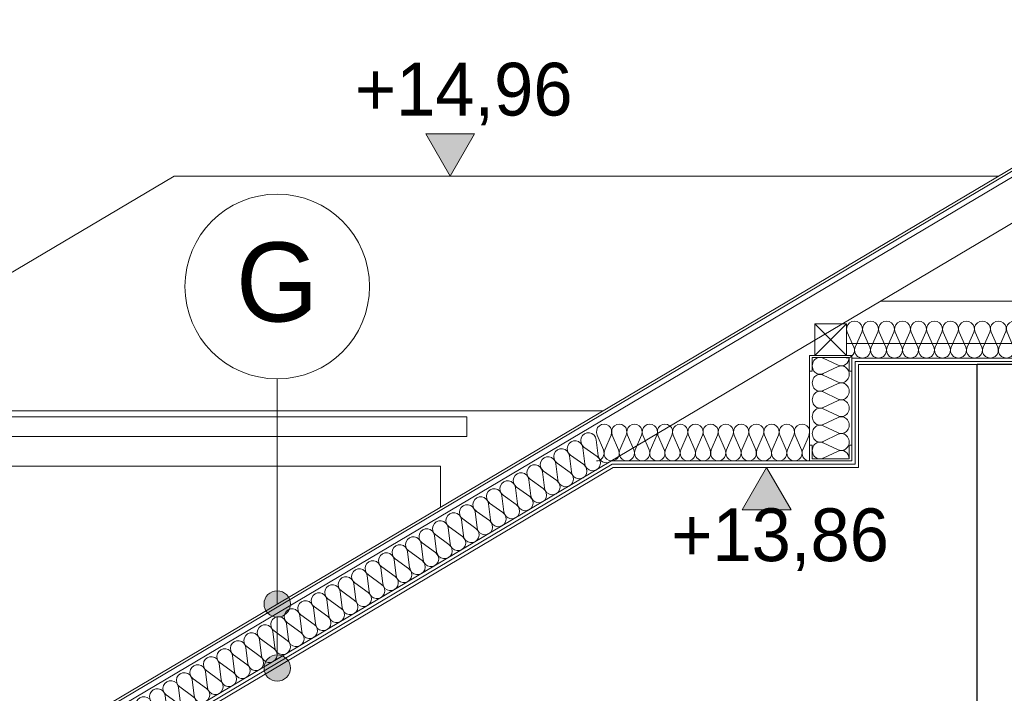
# Model space of a CAD drawing. Extents: x -394022 to -71759, y -12022 to 18278.
# Tile 54 of 91: x -186194 to -182461, y 9548 to 12101. Entities that reach past the tile are written whole.
import ezdxf

# ---------------------------------------------------------------- set-up
doc = ezdxf.new("R2010")
doc.units = 0
doc.header["$MEASUREMENT"] = 0
for name, color, linetype in [('Arch opisy', 7, 'Continuous'), ('Arch wymiary', 7, 'Continuous'), ('INWENT STROPY', 7, 'Continuous')]:
    doc.layers.add(name, color=color, linetype=linetype)
for name, color, linetype, lineweight in [('Arch opisy_Nr_Pióra__21', 7, 'Continuous', 13), ('Arch wymiary_Nr_Pióra__21', 7, 'Continuous', 13), ('INWENT DACH_Nr_Pióra__5', 7, 'Continuous', 13), ('INWENT ODWODNIENIE_Nr_Pióra__5', 7, 'Continuous', 13), ('INWENT.ŚCIANY_Nr_Pióra__1', 7, 'Continuous', 25), ('Inwentaryzacja Konst._Nr_Pióra__5', 7, 'Continuous', 13)]:
    doc.layers.add(name, color=color, linetype=linetype, lineweight=lineweight)
for name, color, linetype, lineweight, true_color in [('INWENT STROPY_Nr_Pióra__2', 7, 'Continuous', 13, 0x7f7f7f), ('INWENT STROPY_Nr_Pióra__25', 7, 'Continuous', 15, 0x40a5ff), ('Inwentaryzacja Konst._Nr_Pióra__24', 7, 'Continuous', 13, 0x029e21)]:
    doc.layers.add(name, color=color, linetype=linetype, lineweight=lineweight, true_color=true_color)
doc.styles.add('GENERATED_STYLE_1', font='txt')
doc.styles.add('GENERATED_STYLE_2', font='txt')

# ---------------------------------------------------------------- blocks, each defined once
blk = doc.blocks.new('Izolacja cieplna 14_1', base_point=(-183048.6, 10820.7))
at = {"layer": 'INWENT STROPY_Nr_Pióra__2', "linetype": 'Continuous'}
for p, q in [((-183146.9, 10818), (-183090.3, 10791.3)), ((-183090.3, 10785.9), (-183146.9, 10759.2)), ((-183146.9, 10753.8), (-183090.3, 10727.1)), ((-183090.3, 10721.7), (-183146.9, 10695)), ((-183146.9, 10689.7), (-183090.3, 10663)), ((-183090.3, 10657.6), (-183146.9, 10630.9)), ((-183146.9, 10625.5), (-183090.3, 10598.8)), ((-183090.3, 10593.4), (-183146.9, 10566.7)), ((-183146.9, 10561.3), (-183090.3, 10534.6)), ((-183090.3, 10529.2), (-183146.9, 10502.5)), ((-183146.9, 10497.2), (-183090.3, 10470.5)), ((-183090.3, 10465.1), (-183146.9, 10438.4))]:
    blk.add_line(p, q, dxfattribs=at)
for centre, start_param, end_param in [((-183158.8, 10788.6), 2.728799, 6.695979), ((-183078.4, 10820.7), 5.870392, 7.853982), ((-183078.4, 10756.5), 5.870392, 9.837571), ((-183158.8, 10724.4), 2.728799, 6.695979), ((-183078.4, 10692.3), 5.870392, 9.837571), ((-183158.8, 10660.3), 2.728799, 6.695979), ((-183078.4, 10628.2), 5.870392, 9.837571), ((-183158.8, 10596.1), 2.728799, 6.695979), ((-183158.8, 10531.9), 2.728799, 6.695979), ((-183078.4, 10564), 5.870392, 9.837571), ((-183078.4, 10499.8), 5.870392, 9.837571), ((-183158.8, 10467.8), 2.728799, 6.695979), ((-183078.4, 10435.7), 1.570796, 3.554385)]:
    blk.add_ellipse(centre, major_axis=(0, -32.1), ratio=0.92805, start_param=start_param, end_param=end_param, dxfattribs=at)
blk = doc.blocks.new('Izolacja cieplna 14_10', base_point=(-183955.1, 10425.4))
at = {"layer": 'INWENT STROPY_Nr_Pióra__2', "linetype": 'Continuous'}
for p, q in [((-184007.4, 10508.7), (-183999.8, 10447.4)), ((-184058.5, 10478.4), (-184050.9, 10417.1)), ((-184004.1, 10444.9), (-184054.2, 10480.9)), ((-184160.6, 10417.8), (-184153, 10356.5)), ((-184106.2, 10384.3), (-184156.4, 10420.3)), ((-184109.6, 10448.1), (-184102, 10386.8)), ((-184055.2, 10414.6), (-184105.3, 10450.6)), ((-184211.7, 10387.5), (-184204.1, 10326.2)), ((-184157.3, 10354), (-184207.4, 10390)), ((-184262.8, 10357.2), (-184255.2, 10295.9)), ((-184208.4, 10323.7), (-184258.5, 10359.7)), ((-184313.9, 10326.9), (-184306.3, 10265.6)), ((-184259.5, 10293.4), (-184309.6, 10329.4)), ((-184416.1, 10266.3), (-184408.5, 10205)), ((-184361.7, 10232.8), (-184411.8, 10268.8)), ((-184365, 10296.6), (-184357.4, 10235.3)), ((-184310.6, 10263.1), (-184360.7, 10299.1)), ((-184467.2, 10236), (-184459.6, 10174.7)), ((-184412.8, 10202.5), (-184462.9, 10238.5)), ((-184518.3, 10205.7), (-184510.7, 10144.4)), ((-184463.9, 10172.2), (-184514, 10208.2)), ((-184569.3, 10175.4), (-184561.7, 10114.1)), ((-184514.9, 10141.9), (-184565.1, 10177.9)), ((-184617.1, 10081.3), (-184667.2, 10117.3)), ((-184620.4, 10145.1), (-184612.8, 10083.8)), ((-184566, 10111.6), (-184616.1, 10147.6)), ((-184722.6, 10084.5), (-184715, 10023.2)), ((-184668.2, 10051), (-184718.3, 10087)), ((-184671.5, 10114.8), (-184663.9, 10053.5)), ((-184773.7, 10054.2), (-184766.1, 9992.9)), ((-184719.3, 10020.7), (-184769.4, 10056.7)), ((-184824.8, 10023.9), (-184817.2, 9962.6)), ((-184770.4, 9990.4), (-184820.5, 10026.4)), ((-184875.9, 9993.6), (-184868.3, 9932.3)), ((-184821.5, 9960.1), (-184871.6, 9996.1)), ((-184978, 9932.9), (-184970.4, 9871.7)), ((-184923.6, 9899.4), (-184973.8, 9935.5)), ((-184927, 9963.2), (-184919.4, 9902)), ((-184872.6, 9929.8), (-184922.7, 9965.8)), ((-185029.1, 9902.6), (-185021.5, 9841.4)), ((-184974.7, 9869.1), (-185024.8, 9905.2)), ((-185080.2, 9872.3), (-185072.6, 9811.1)), ((-185025.8, 9838.8), (-185075.9, 9874.9)), ((-185131.3, 9842), (-185123.7, 9780.8)), ((-185076.9, 9808.5), (-185127, 9844.6)), ((-185233.5, 9781.4), (-185225.9, 9720.2)), ((-185179.1, 9747.9), (-185229.2, 9784)), ((-185182.4, 9811.7), (-185174.8, 9750.5)), ((-185128, 9778.2), (-185178.1, 9814.3)), ((-185284.6, 9751.1), (-185277, 9689.9)), ((-185230.2, 9717.6), (-185280.3, 9753.7)), ((-185335.7, 9720.8), (-185328.1, 9659.6)), ((-185281.3, 9687.3), (-185331.4, 9723.4)), ((-185386.7, 9690.5), (-185379.1, 9629.3)), ((-185332.3, 9657), (-185382.5, 9693.1)), ((-185434.5, 9596.4), (-185484.6, 9632.5)), ((-185437.8, 9660.2), (-185430.2, 9599)), ((-185383.4, 9626.7), (-185433.5, 9662.8)), ((-185540, 9599.6), (-185532.4, 9538.4)), ((-185485.6, 9566.1), (-185535.7, 9602.2)), ((-185488.9, 9629.9), (-185481.3, 9568.7)), ((-185591.1, 9569.3), (-185583.5, 9508.1)), ((-185536.7, 9535.8), (-185586.8, 9571.9)), ((-185642.2, 9539), (-185634.6, 9477.8)), ((-185587.8, 9505.5), (-185637.9, 9541.6)), ((-185693.3, 9508.7), (-185685.7, 9447.5)), ((-185638.9, 9475.2), (-185689, 9511.3)), ((-185795.4, 9448.1), (-185787.8, 9386.9)), ((-185741, 9414.6), (-185791.1, 9450.7)), ((-185744.4, 9478.4), (-185736.8, 9417.2)), ((-185690, 9444.9), (-185740.1, 9481)), ((-185846.5, 9417.8), (-185838.9, 9356.6)), ((-185792.1, 9384.3), (-185842.2, 9420.4)), ((-185897.6, 9387.5), (-185890, 9326.3)), ((-185843.2, 9354), (-185893.3, 9390.1)), ((-185948.7, 9357.2), (-185941.1, 9296)), ((-185894.3, 9323.7), (-185944.4, 9359.8)), ((-185996.5, 9263.1), (-186046.6, 9299.2)), ((-185999.8, 9326.9), (-185992.2, 9265.7)), ((-185945.4, 9293.4), (-185995.5, 9329.5))]:
    blk.add_line(p, q, dxfattribs=at)
for centre, start_param, end_param in [((-184036.9, 10505.1), 1.158003, 5.125183), ((-184088, 10474.8), 1.158003, 5.125183), ((-184139.1, 10444.5), 1.158003, 5.125183), ((-184241.2, 10383.9), 1.158003, 5.125183), ((-184190.1, 10414.2), 1.158003, 5.125183), ((-184021.4, 10420.7), 4.299595, 8.266774), ((-183970.3, 10451), 4.299596, 6.283185), ((-184292.3, 10353.6), 1.158003, 5.125183), ((-184123.6, 10360.1), 4.299595, 8.266774), ((-184072.5, 10390.4), 4.299595, 8.266774), ((-184343.4, 10323.3), 1.158003, 5.125183), ((-184174.6, 10329.8), 4.299595, 8.266774), ((-184394.5, 10293), 1.158003, 5.125183), ((-184225.7, 10299.5), 4.299595, 8.266774), ((-184445.6, 10262.7), 1.158003, 5.125183), ((-184276.8, 10269.2), 4.299595, 8.266774), ((-184547.7, 10202.1), 1.158003, 5.125183), ((-184496.7, 10232.4), 1.158003, 5.125183), ((-184379, 10208.6), 4.299595, 8.266774), ((-184327.9, 10238.9), 4.299595, 8.266774), ((-184598.8, 10171.8), 1.158003, 5.125183), ((-184430.1, 10178.3), 4.299595, 8.266774), ((-184649.9, 10141.5), 1.158003, 5.125183), ((-184481.2, 10148), 4.299595, 8.266774), ((-184701, 10111.2), 1.158003, 5.125183), ((-184532.2, 10117.7), 4.299595, 8.266774), ((-184803.2, 10050.5), 1.158003, 5.125183), ((-184752.1, 10080.9), 1.158003, 5.125183), ((-184634.4, 10057.1), 4.299595, 8.266774), ((-184583.3, 10087.4), 4.299595, 8.266774), ((-184854.3, 10020.2), 1.158003, 5.125183), ((-184685.5, 10026.8), 4.299595, 8.266774), ((-184905.4, 9989.9), 1.158003, 5.125183), ((-184736.6, 9996.5), 4.299595, 8.266774), ((-184956.4, 9959.6), 1.158003, 5.125183), ((-184787.7, 9966.2), 4.299595, 8.266774), ((-185058.6, 9899), 1.158003, 5.125183), ((-185007.5, 9929.3), 1.158003, 5.125183), ((-184889.9, 9905.6), 4.299595, 8.266774), ((-184838.8, 9935.9), 4.299595, 8.266774), ((-185109.7, 9868.7), 1.158003, 5.125183), ((-184940.9, 9875.3), 4.299595, 8.266774), ((-185160.8, 9838.4), 1.158003, 5.125183), ((-184992, 9845), 4.299595, 8.266774), ((-185211.9, 9808.1), 1.158003, 5.125183), ((-185043.1, 9814.7), 4.299595, 8.266774), ((-185263, 9777.8), 1.158003, 5.125183), ((-185094.2, 9784.4), 4.299595, 8.266774), ((-185365.1, 9717.2), 1.158003, 5.125183), ((-185314.1, 9747.5), 1.158003, 5.125183), ((-185196.4, 9723.8), 4.299595, 8.266774), ((-185145.3, 9754.1), 4.299595, 8.266774), ((-185416.2, 9686.9), 1.158003, 5.125183), ((-185247.5, 9693.5), 4.299595, 8.266774), ((-185467.3, 9656.6), 1.158003, 5.125183), ((-185298.6, 9663.2), 4.299595, 8.266774), ((-185518.4, 9626.3), 1.158003, 5.125183), ((-185349.6, 9632.9), 4.299595, 8.266774), ((-185620.6, 9565.7), 1.158003, 5.125183), ((-185569.5, 9596), 1.158003, 5.125183), ((-185451.8, 9572.3), 4.299595, 8.266774), ((-185400.7, 9602.6), 4.299595, 8.266774), ((-185671.7, 9535.4), 1.158003, 5.125183), ((-185502.9, 9542), 4.299595, 8.266774), ((-185722.8, 9505.1), 1.158003, 5.125183), ((-185554, 9511.7), 4.299595, 8.266774), ((-185773.8, 9474.8), 1.158003, 5.125183), ((-185605.1, 9481.4), 4.299595, 8.266774), ((-185876, 9414.2), 1.158003, 5.125183), ((-185824.9, 9444.5), 1.158003, 5.125183), ((-185707.3, 9420.8), 4.299595, 8.266774), ((-185656.2, 9451.1), 4.299595, 8.266774), ((-185927.1, 9383.9), 1.158003, 5.125183), ((-185758.3, 9390.5), 4.299595, 8.266774), ((-185978.2, 9353.6), 1.158003, 5.125183), ((-185809.4, 9360.2), 4.299595, 8.266774), ((-186029.3, 9323.3), 1.158003, 5.125183), ((-185860.5, 9329.9), 4.299595, 8.266774), ((-185911.6, 9299.6), 4.299595, 8.266774), ((-186013.8, 9239), 6.283185, 8.266774), ((-185962.7, 9269.3), 4.299595, 8.266774)]:
    blk.add_ellipse(centre, major_axis=(15.2, -25.6), ratio=0.997448, start_param=start_param, end_param=end_param, dxfattribs=at)
blk = doc.blocks.new('Izolacja cieplna 14_11', base_point=(-181483.6, 10818.2))
at = {"layer": 'INWENT STROPY_Nr_Pióra__2', "linetype": 'Continuous'}
for p, q in [((-183030.8, 10859.9), (-183056, 10916.5)), ((-183000.6, 10916.5), (-183025.8, 10859.9)), ((-182970.3, 10859.9), (-182995.5, 10916.5)), ((-182940, 10916.5), (-182965.2, 10859.9)), ((-182909.7, 10859.9), (-182934.9, 10916.5)), ((-182879.4, 10916.5), (-182904.6, 10859.9)), ((-182849.1, 10859.9), (-182874.3, 10916.5)), ((-182818.8, 10916.5), (-182844, 10859.9)), ((-182788.5, 10859.9), (-182813.7, 10916.5)), ((-182758.3, 10916.5), (-182783.5, 10859.9)), ((-182728, 10859.9), (-182753.2, 10916.5)), ((-182697.7, 10916.5), (-182722.9, 10859.9)), ((-182667.4, 10859.9), (-182692.6, 10916.5)), ((-182637.1, 10916.5), (-182662.3, 10859.9)), ((-182606.8, 10859.9), (-182632, 10916.5)), ((-182576.5, 10916.5), (-182601.7, 10859.9)), ((-182546.2, 10859.9), (-182571.4, 10916.5)), ((-182515.9, 10916.5), (-182541.1, 10859.9)), ((-182485.7, 10859.9), (-182510.9, 10916.5)), ((-182455.4, 10916.5), (-182480.6, 10859.9)), ((-182425.1, 10859.9), (-182450.3, 10916.5)), ((-182394.8, 10916.5), (-182420, 10859.9)), ((-182364.5, 10859.9), (-182389.7, 10916.5)), ((-182334.2, 10916.5), (-182359.4, 10859.9)), ((-182303.9, 10859.9), (-182329.1, 10916.5)), ((-182273.6, 10916.5), (-182298.8, 10859.9)), ((-182243.3, 10859.9), (-182268.5, 10916.5)), ((-182213.1, 10916.5), (-182238.3, 10859.9)), ((-182182.8, 10859.9), (-182208, 10916.5)), ((-182152.5, 10916.5), (-182177.7, 10859.9)), ((-182122.2, 10859.9), (-182147.4, 10916.5)), ((-182091.9, 10916.5), (-182117.1, 10859.9)), ((-182061.6, 10859.9), (-182086.8, 10916.5)), ((-182031.3, 10916.5), (-182056.5, 10859.9)), ((-182001, 10859.9), (-182026.2, 10916.5)), ((-181970.8, 10916.5), (-181996, 10859.9)), ((-181940.5, 10859.9), (-181965.7, 10916.5)), ((-181910.2, 10916.5), (-181935.4, 10859.9)), ((-181879.9, 10859.9), (-181905.1, 10916.5)), ((-181849.6, 10916.5), (-181874.8, 10859.9)), ((-181819.3, 10859.9), (-181844.5, 10916.5)), ((-181789, 10916.5), (-181814.2, 10859.9)), ((-181758.7, 10859.9), (-181783.9, 10916.5)), ((-181728.4, 10916.5), (-181753.6, 10859.9)), ((-181698.2, 10859.9), (-181723.4, 10916.5)), ((-181667.9, 10916.5), (-181693.1, 10859.9)), ((-181637.6, 10859.9), (-181662.8, 10916.5)), ((-181607.3, 10916.5), (-181632.5, 10859.9)), ((-181577, 10859.9), (-181602.2, 10916.5)), ((-181546.7, 10916.5), (-181571.9, 10859.9)), ((-181516.4, 10859.9), (-181541.6, 10916.5)), ((-181486.1, 10916.5), (-181511.3, 10859.9))]:
    blk.add_line(p, q, dxfattribs=at)
for centre, start_param, end_param in [((-183028.3, 10928.4), 2.728799, 6.695979), ((-182967.7, 10928.4), 2.728799, 6.695979), ((-182907.2, 10928.4), 2.728799, 6.695979), ((-182846.6, 10928.4), 2.728799, 6.695979), ((-182786, 10928.4), 2.728799, 6.695979), ((-182725.4, 10928.4), 2.728799, 6.695979), ((-182664.8, 10928.4), 2.728799, 6.695979), ((-182604.3, 10928.4), 2.728799, 6.695979), ((-182543.7, 10928.4), 2.728799, 6.695979), ((-182483.1, 10928.4), 2.728799, 6.695979), ((-182422.5, 10928.4), 2.728799, 6.695979), ((-182362, 10928.4), 2.728799, 6.695979), ((-182301.4, 10928.4), 2.728799, 6.695979), ((-182240.8, 10928.4), 2.728799, 6.695979), ((-182180.2, 10928.4), 2.728799, 6.695979), ((-182119.7, 10928.4), 2.728799, 6.695979), ((-182059.1, 10928.4), 2.728799, 6.695979), ((-181998.5, 10928.4), 2.728799, 6.695979), ((-181937.9, 10928.4), 2.728799, 6.695979), ((-181877.3, 10928.4), 2.728799, 6.695979), ((-181816.8, 10928.4), 2.728799, 6.695979), ((-181756.2, 10928.4), 2.728799, 6.695979), ((-181695.6, 10928.4), 2.728799, 6.695979), ((-181635, 10928.4), 2.728799, 6.695979), ((-181574.5, 10928.4), 2.728799, 6.695979), ((-181513.9, 10928.4), 2.728799, 6.695979), ((-183058.6, 10848), 1.570796, 3.554385), ((-182998, 10848), 5.870392, 9.837571), ((-182937.4, 10848), 5.870392, 9.837571), ((-182876.9, 10848), 5.870392, 9.837571), ((-182816.3, 10848), 5.870392, 9.837571), ((-182755.7, 10848), 5.870392, 9.837571), ((-182695.1, 10848), 5.870392, 9.837571), ((-182634.6, 10848), 5.870392, 9.837571), ((-182574, 10848), 5.870392, 9.837571), ((-182513.4, 10848), 5.870392, 9.837571), ((-182452.8, 10848), 5.870392, 9.837571), ((-182392.2, 10848), 5.870392, 9.837571), ((-182331.7, 10848), 5.870392, 9.837571), ((-182271.1, 10848), 5.870392, 9.837571), ((-182210.5, 10848), 5.870392, 9.837571), ((-182149.9, 10848), 5.870392, 9.837571), ((-182089.4, 10848), 5.870392, 9.837571), ((-182028.8, 10848), 5.870392, 9.837571), ((-181968.2, 10848), 5.870392, 9.837571), ((-181907.6, 10848), 5.870392, 9.837571), ((-181847.1, 10848), 5.870392, 9.837571), ((-181786.5, 10848), 5.870392, 9.837571), ((-181725.9, 10848), 5.870392, 9.837571), ((-181665.3, 10848), 5.870392, 9.837571), ((-181604.7, 10848), 5.870392, 9.837571), ((-181544.2, 10848), 5.870392, 9.837571), ((-181483.6, 10848), 5.870392, 7.853982)]:
    blk.add_ellipse(centre, major_axis=(-30.3, 0), ratio=0.983045, start_param=start_param, end_param=end_param, dxfattribs=at)
blk = doc.blocks.new('Izolacja cieplna 14_90', base_point=(-183198.6, 10428.2))
at = {"layer": 'INWENT STROPY_Nr_Pióra__2', "linetype": 'Continuous'}
for p, q in [((-183980.5, 10469.9), (-184004.5, 10526.5)), ((-183951.6, 10526.5), (-183975.6, 10469.9)), ((-183922.7, 10469.9), (-183946.7, 10526.5)), ((-183893.8, 10526.5), (-183917.9, 10469.9)), ((-183865, 10469.9), (-183889, 10526.5)), ((-183836.1, 10526.5), (-183860.1, 10469.9)), ((-183807.2, 10469.9), (-183831.3, 10526.5)), ((-183778.4, 10526.5), (-183802.4, 10469.9)), ((-183749.5, 10469.9), (-183773.5, 10526.5)), ((-183720.6, 10526.5), (-183744.7, 10469.9)), ((-183691.8, 10469.9), (-183715.8, 10526.5)), ((-183662.9, 10526.5), (-183686.9, 10469.9)), ((-183634, 10469.9), (-183658.1, 10526.5)), ((-183605.2, 10526.5), (-183629.2, 10469.9)), ((-183576.3, 10469.9), (-183600.3, 10526.5)), ((-183547.4, 10526.5), (-183571.5, 10469.9)), ((-183518.6, 10469.9), (-183542.6, 10526.5)), ((-183489.7, 10526.5), (-183513.7, 10469.9)), ((-183460.8, 10469.9), (-183484.8, 10526.5)), ((-183432, 10526.5), (-183456, 10469.9)), ((-183403.1, 10469.9), (-183427.1, 10526.5)), ((-183374.2, 10526.5), (-183398.2, 10469.9)), ((-183345.4, 10469.9), (-183369.4, 10526.5)), ((-183316.5, 10526.5), (-183340.5, 10469.9)), ((-183287.6, 10469.9), (-183311.6, 10526.5)), ((-183258.8, 10526.5), (-183282.8, 10469.9)), ((-183229.9, 10469.9), (-183253.9, 10526.5)), ((-183201, 10526.5), (-183225, 10469.9))]:
    blk.add_line(p, q, dxfattribs=at)
for centre, start_param, end_param in [((-183978, 10538.4), 1.158003, 5.125183), ((-183920.3, 10538.4), 1.158003, 5.125183), ((-183862.6, 10538.4), 1.158003, 5.125183), ((-183804.8, 10538.4), 1.158003, 5.125183), ((-183747.1, 10538.4), 1.158003, 5.125183), ((-183689.3, 10538.4), 1.158003, 5.125183), ((-183631.6, 10538.4), 1.158003, 5.125183), ((-183573.9, 10538.4), 1.158003, 5.125183), ((-183516.1, 10538.4), 1.158003, 5.125183), ((-183458.4, 10538.4), 1.158003, 5.125183), ((-183400.7, 10538.4), 1.158003, 5.125183), ((-183342.9, 10538.4), 1.158003, 5.125183), ((-183285.2, 10538.4), 1.158003, 5.125183), ((-183227.5, 10538.4), 1.158003, 5.125183), ((-184006.9, 10458), 0, 1.983589), ((-183949.2, 10458), 4.299595, 8.266774), ((-183891.4, 10458), 4.299595, 8.266774), ((-183833.7, 10458), 4.299595, 8.266774), ((-183775.9, 10458), 4.299595, 8.266774), ((-183718.2, 10458), 4.299595, 8.266774), ((-183660.5, 10458), 4.299595, 8.266774), ((-183602.7, 10458), 4.299595, 8.266774), ((-183545, 10458), 4.299595, 8.266774), ((-183487.3, 10458), 4.299595, 8.266774), ((-183429.5, 10458), 4.299595, 8.266774), ((-183371.8, 10458), 4.299595, 8.266774), ((-183314.1, 10458), 4.299595, 8.266774), ((-183256.3, 10458), 4.299595, 8.266774), ((-183198.6, 10458), 4.299596, 6.283185)]:
    blk.add_ellipse(centre, major_axis=(0, -29.8), ratio=0.969537, start_param=start_param, end_param=end_param, dxfattribs=at)
blk = doc.blocks.new('Linia_39', base_point=(-185217.2, 9643.4))
at = {"layer": 'Arch opisy_Nr_Pióra__21', "linetype": 'Continuous'}
for points in [[(-185167.2, 9886.1), (-185171, 9905.2), (-185181.9, 9921.5), (-185198.1, 9932.3), (-185217.2, 9936.1), (-185236.3, 9932.3), (-185252.6, 9921.5), (-185263.4, 9905.2), (-185267.2, 9886.1), (-185263.4, 9867), (-185252.6, 9850.7), (-185236.3, 9839.9), (-185217.2, 9836.1), (-185198.1, 9839.9), (-185181.9, 9850.7), (-185171, 9867)], [(-185167.2, 9643.4), (-185171, 9662.5), (-185181.9, 9678.7), (-185198.1, 9689.6), (-185217.2, 9693.4), (-185236.3, 9689.6), (-185252.6, 9678.7), (-185263.4, 9662.5), (-185267.2, 9643.4), (-185263.4, 9624.3), (-185252.6, 9608), (-185236.3, 9597.2), (-185217.2, 9593.4), (-185198.1, 9597.2), (-185181.9, 9608), (-185171, 9624.3)]]:
    blk.add_hatch(color=256, dxfattribs=at).paths.add_polyline_path(points, flags=0)
blk.add_line((-185217.2, 9693.4), (-185217.2, 9836.1), dxfattribs=at)
for centre in [(-185217.2, 9886.1), (-185217.2, 9643.4)]:
    blk.add_circle(centre, 50, dxfattribs=at)
blk = doc.blocks.new('Linia_40', base_point=(-185217.2, 9886.1))
at = {"layer": 'Arch opisy_Nr_Pióra__21', "linetype": 'Continuous'}
blk.add_line((-185217.2, 9886.1), (-185217.2, 10739.5), dxfattribs=at)
blk.add_circle((-185217.2, 11089.5), 350, dxfattribs=at)
blk = doc.blocks.new('Wymiary_39', base_point=(-184561.4, 11508.2))
at = {"layer": 'Arch wymiary_Nr_Pióra__21', "linetype": 'Continuous'}
blk.add_hatch(color=256, dxfattribs=at).paths.add_polyline_path([(-184561.4, 11508.2), (-184654.2, 11668.2), (-184468.6, 11668.2)], flags=0)
for p, q in [((-184561.4, 11508.2), (-184654.2, 11668.2)), ((-184654.2, 11668.2), (-184468.6, 11668.2)), ((-184468.6, 11668.2), (-184561.4, 11508.2)), ((-184561.4, 11508.2), (-184681.4, 11508.2)), ((-184561.4, 11508.2), (-184441.4, 11508.2))]:
    blk.add_line(p, q, dxfattribs=at)
at = {"layer": 'Arch wymiary_Nr_Pióra__21', "insert": (-184922.8, 11700.2), "char_height": 200, "attachment_point": 7, "style": 'GENERATED_STYLE_1'}
blk.add_mtext('{+14,96}', dxfattribs=at)
blk = doc.blocks.new('Wymiary_43', base_point=(-183361.9, 10403.2))
at = {"layer": 'Arch wymiary_Nr_Pióra__21', "linetype": 'Continuous'}
blk.add_hatch(color=256, dxfattribs=at).paths.add_polyline_path([(-183361.9, 10403.2), (-183454.7, 10243.2), (-183269.1, 10243.2)], flags=0)
for p, q in [((-183361.9, 10403.2), (-183481.9, 10403.2)), ((-183361.9, 10403.2), (-183454.7, 10243.2)), ((-183361.9, 10403.2), (-183241.9, 10403.2)), ((-183269.1, 10243.2), (-183361.9, 10403.2)), ((-183454.7, 10243.2), (-183269.1, 10243.2))]:
    blk.add_line(p, q, dxfattribs=at)
at = {"layer": 'Arch wymiary_Nr_Pióra__21', "insert": (-183723.4, 10011.2), "char_height": 200, "attachment_point": 7, "style": 'GENERATED_STYLE_1'}
blk.add_mtext('{+13,86}', dxfattribs=at)

msp = doc.modelspace()

# ---------------------------------------------------------------- linework, layer by layer
at = {"layer": 'INWENT DACH_Nr_Pióra__5', "linetype": 'Continuous'}
for p, q in [((-181483.6, 12100.6), (-188021.7, 8222.7)), ((-181483.6, 12089), (-188021.7, 8211)), ((-185608.1, 11508.2), (-187108.6, 10618.2)), ((-182482.5, 11508.2), (-185608.1, 11508.2)), ((-183038.6, 10818.2), (-183038.6, 10428.2)), ((-181483.6, 10818.2), (-183038.6, 10818.2)), ((-181483.6, 10805.7), (-183026.1, 10805.7)), ((-183026.1, 10805.7), (-183026.1, 10415.7)), ((-181483.6, 10793.2), (-183013.6, 10793.2)), ((-183013.6, 10793.2), (-183013.6, 10403.2)), ((-187108.6, 10618.2), (-183983, 10618.2)), ((-183947, 10415.7), (-185997.6, 9199.4)), ((-183038.6, 10428.2), (-183950.5, 10428.2)), ((-183026.1, 10415.7), (-183947, 10415.7)), ((-187108.6, 10408.2), (-184598.6, 10408.2)), ((-183943.6, 10403.2), (-185983.6, 9193.2)), ((-184598.6, 10253), (-184598.6, 10408.2)), ((-183013.6, 10403.2), (-183943.6, 10403.2))]:
    msp.add_line(p, q, dxfattribs=at)
at = {"layer": 'INWENT ODWODNIENIE_Nr_Pióra__5', "linetype": 'Continuous'}
for p, q in [((-187278.6, 10595.3), (-184498.6, 10595.3)), ((-184498.6, 10520.3), (-184498.6, 10595.3)), ((-187203.6, 10520.3), (-184498.6, 10520.3))]:
    msp.add_line(p, q, dxfattribs=at)
at = {"layer": 'INWENT STROPY_Nr_Pióra__25', "linetype": 'Continuous'}
for p, q in [((-183198.6, 10828.2), (-183038.6, 10828.2)), ((-183198.6, 10768.2), (-183198.6, 10828.2)), ((-183038.6, 10828.2), (-183038.6, 10768.2)), ((-183188.6, 10768.2), (-183188.6, 10820.7)), ((-183188.6, 10820.7), (-183048.6, 10820.7)), ((-183048.6, 10820.7), (-183048.6, 10768.2)), ((-183198.6, 10488.2), (-183198.6, 10768.2)), ((-183198.6, 10768.2), (-183188.6, 10768.2)), ((-183048.6, 10768.2), (-183038.6, 10768.2)), ((-183038.6, 10488.2), (-183038.6, 10768.2)), ((-183198.6, 10488.2), (-183188.6, 10488.2)), ((-183198.6, 10488.2), (-183198.6, 10428.2)), ((-183188.6, 10488.2), (-183188.6, 10435.7)), ((-183048.6, 10488.2), (-183038.6, 10488.2)), ((-183048.6, 10435.7), (-183048.6, 10488.2)), ((-183038.6, 10428.2), (-183038.6, 10488.2)), ((-183198.6, 10428.2), (-183038.6, 10428.2)), ((-183188.6, 10435.7), (-183048.6, 10435.7))]:
    msp.add_line(p, q, dxfattribs=at)
at = {"layer": 'INWENT.ŚCIANY_Nr_Pióra__1', "linetype": 'Continuous'}
for p in [(-182563.6, 3808.2), (-182233.6, 10793.2)]:
    msp.add_line(p, (-182563.6, 10793.2), dxfattribs=at)
at = {"layer": 'Inwentaryzacja Konst._Nr_Pióra__24', "linetype": 'Continuous'}
for p, q in [((-181483.6, 12065.8), (-188477.2, 7917.6)), ((-181483.6, 11891.4), (-188131.6, 7948.2)), ((-181483.6, 11033.2), (-182930.5, 11033.2)), ((-181483.6, 10873.2), (-183058.6, 10873.2))]:
    msp.add_line(p, q, dxfattribs=at)
at = {"layer": 'Inwentaryzacja Konst._Nr_Pióra__5', "linetype": 'Continuous'}
for p, q in [((-183178.6, 10948.2), (-183178.6, 10828.2)), ((-183058.6, 10948.2), (-183178.6, 10828.2)), ((-183058.6, 10948.2), (-183178.6, 10948.2)), ((-183178.6, 10948.2), (-183058.6, 10828.2)), ((-183058.6, 10828.2), (-183058.6, 10948.2)), ((-183178.6, 10828.2), (-183058.6, 10828.2))]:
    msp.add_line(p, q, dxfattribs=at)

# ---------------------------------------------------------------- block references
at = {"layer": 'Arch opisy', "linetype": 'Continuous'}
for name, p in [('Linia_40', (-185217.2, 9886.1)), ('Linia_39', (-185217.2, 9643.4))]:
    msp.add_blockref(name, p, dxfattribs=at)
at = {"layer": 'Arch wymiary', "linetype": 'Continuous'}
for name, p in [('Wymiary_39', (-184561.4, 11508.2)), ('Wymiary_43', (-183361.9, 10403.2))]:
    msp.add_blockref(name, p, dxfattribs=at)
at = {"layer": 'INWENT STROPY', "color": 104, "linetype": 'Continuous', "lineweight": 20, "true_color": 0x029e21}
for name, p in [('Izolacja cieplna 14_11', (-181483.6, 10818.2)), ('Izolacja cieplna 14_1', (-183048.6, 10820.7)), ('Izolacja cieplna 14_90', (-183198.6, 10428.2)), ('Izolacja cieplna 14_10', (-183955.1, 10425.4))]:
    msp.add_blockref(name, p, dxfattribs=at)

# ---------------------------------------------------------------- texts
at = {"layer": 'Arch opisy_Nr_Pióra__21', "linetype": 'Continuous', "insert": (-185217.2, 11256.7), "char_height": 300, "attachment_point": 2, "style": 'GENERATED_STYLE_2'}
msp.add_mtext('{G}', dxfattribs=at)

doc.saveas('drawing.dxf')
